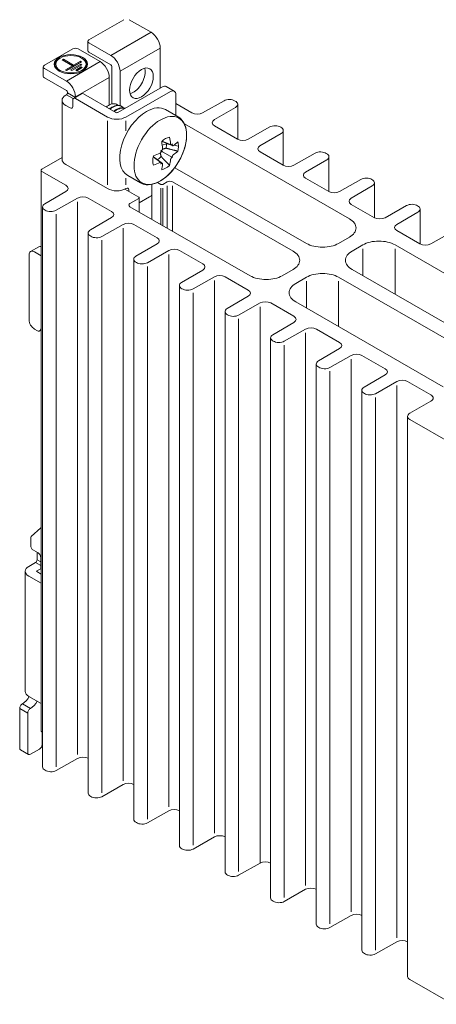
# Model space of a CAD drawing. Header units: millimetres. Extents: x -556 to 0, y 0 to 403.
# Tile 19 of 57: x -169 to -114, y 183 to 313. Entities that reach past the tile are written whole.
import ezdxf

# ---------------------------------------------------------------- set-up
doc = ezdxf.new("R2010")
doc.units = ezdxf.units.MM
doc.header["$LTSCALE"] = 2

# ---------------------------------------------------------------- blocks, each defined once
blk = doc.blocks.new('CGI0800-02')
at = {"color": 0, "linetype": 'Continuous', "lineweight": 0, "extrusion": (0.707107, -0.40558, 0.579228)}
for p, q in [((-160.06611924, 310.20865676), (-155.46992516, 312.84492538)), ((-151.86368058, 311.18204825), (-154.76281838, 312.84492538)), ((-160.21256585, 308.7771388), (-160.21256585, 310.00586686)), ((-157.16698144, 308.14019984), (-160.06611924, 309.80307697)), ((-165.93510553, 306.84234452), (-162.18743958, 308.99191739)), ((-161.4803328, 308.99191739), (-158.581195, 307.32904026)), ((-160.06611924, 308.5743489), (-157.16698144, 306.91147177)), ((-150.66159905, 309.10000413), (-150.66159905, 303.84105409)), ((-163.86280567, 307.78754253), (-163.9341996, 307.74578958)), ((-163.56629781, 307.55210915), (-163.42487645, 307.6332251)), ((-162.22279492, 306.78150755), (-163.56629781, 307.55210915)), ((-163.42487645, 307.47099319), (-163.42487645, 307.6332251)), ((-163.42487645, 307.6332251), (-162.08137357, 306.86262351)), ((-161.0207134, 307.30876127), (-163.00061238, 306.17313787)), ((-162.08137357, 306.86262351), (-161.16213475, 307.38987723)), ((-161.16213475, 307.38987723), (-161.16213475, 307.22764532)), ((-161.16213475, 307.38987723), (-161.0207134, 307.30876127)), ((-161.00704825, 307.78754253), (-160.93565431, 307.74578958)), ((-166.08155213, 305.41082656), (-166.08155213, 306.63955462)), ((-163.03596772, 304.7738876), (-165.93510553, 306.43676473)), ((-163.14203374, 306.25425383), (-162.22279492, 306.78150755)), ((-163.00061238, 306.17313787), (-163.14203374, 306.25425383)), ((-162.4702823, 306.23397484), (-161.12677941, 307.00457643)), ((-162.32886094, 306.15285888), (-162.4702823, 306.23397484)), ((-160.98535806, 306.92346048), (-162.32886094, 306.15285888)), ((-162.08206687, 306.69999393), (-162.22279492, 306.78150755)), ((-162.08137357, 306.70039159), (-162.08137357, 306.86262351)), ((-161.79853086, 306.21369585), (-161.09142407, 306.61927563)), ((-161.6571095, 306.13257989), (-161.79853086, 306.21369585)), ((-160.95000272, 306.53815968), (-161.6571095, 306.13257989)), ((-161.12677941, 307.00457643), (-161.12677941, 306.84234452)), ((-161.12677941, 307.00457643), (-160.98535806, 306.92346048)), ((-161.09142407, 306.61927563), (-161.09142407, 306.45704372)), ((-161.09142407, 306.61927563), (-160.95000272, 306.53815968)), ((-157.02556008, 306.66652541), (-157.02556008, 301.75760355)), ((-155.96489991, 301.54064107), (-155.96489991, 306.05815572)), ((-165.93510553, 305.20803666), (-163.03596772, 303.54515953)), ((-157.37911347, 305.24699615), (-157.37911347, 301.62817958)), ((-162.89454637, 303.30021317), (-162.89454637, 303.21829796)), ((-156.24774262, 300.63697377), (-150.37875634, 304.003286)), ((-149.31809617, 303.39491632), (-155.18708245, 300.02860408)), ((-148.82055336, 303.4432037), (-149.88121353, 304.05157338)), ((-163.60459687, 294.46136356), (-163.60459687, 302.24330798)), ((-163.03596772, 302.9733516), (-163.1066784, 302.93279362)), ((-162.18743958, 301.43614464), (-162.18743958, 302.25529668)), ((-162.0826576, 302.4862265), (-161.02199743, 303.09459618)), ((-161.83388619, 302.62891592), (-161.83388619, 302.69184349)), ((-161.83388619, 302.46208281), (-157.59124551, 300.02860408)), ((-156.53058534, 300.63697377), (-160.77322602, 303.07045249)), ((-148.61098939, 302.98134407), (-148.61098939, 300.22885543)), ((-145.07548982, 300.5759789), (-142.25297648, 302.17245791)), ((-163.1066784, 301.55382234), (-162.54099298, 301.22935851)), ((-155.75928945, 301.442295), (-155.82021165, 301.47723854)), ((-149.97700728, 301.01237111), (-148.2914417, 300.04557041)), ((-148.61098939, 301.79836148), (-146.48474966, 300.57880047)), ((-140.746283, 301.30825403), (-143.52965921, 299.68932689)), ((-140.45830904, 297.12238008), (-140.45830904, 301.71099248)), ((-125.73608501, 286.64995641), (-147.47160065, 299.11693601)), ((-143.52473995, 298.88100865), (-140.47434202, 297.13137228)), ((-139.06508218, 297.12855071), (-136.24256884, 298.72502972)), ((-134.4479014, 293.67495189), (-134.4479014, 298.26356428)), ((-134.73587536, 297.86082584), (-137.51925157, 296.24189869)), ((-166.25330358, 293.17979099), (-163.60459687, 294.69902675)), ((-137.51433231, 295.43358046), (-134.46393438, 293.68394408)), ((-133.05467454, 293.68112251), (-130.2321612, 295.27760152)), ((-128.72546772, 294.41339764), (-131.50884393, 292.7944705)), ((-128.43749376, 290.22752369), (-128.43749376, 294.81613609)), ((-166.37046086, 219.29387509), (-166.37046086, 293.01755908)), ((-157.59124551, 290.60835558), (-163.1066784, 293.77187792)), ((-148.75920857, 293.36620097), (-131.39293926, 283.40531811)), ((-163.10175902, 291.04767546), (-166.25330358, 292.85532716)), ((-154.9524354, 292.33797689), (-153.26686982, 291.37117619)), ((-154.9524354, 292.33797689), (-153.26686982, 291.37117619)), ((-131.50392467, 291.98615226), (-128.45352674, 290.23651589)), ((-127.0442669, 290.23369431), (-124.22175356, 291.83017333)), ((-155.34075317, 290.53026933), (-153.49002618, 289.46873594)), ((-155.15750105, 290.62532277), (-155.18708245, 290.60835558)), ((-154.78624899, 290.2122188), (-154.80529304, 290.45346187)), ((-151.78083787, 286.58216079), (-151.78083787, 291.17275732)), ((-150.59088837, 291.17217104), (-151.0280873, 291.42293805)), ((-149.74236024, 291.49663487), (-150.30804566, 291.17217104)), ((-133.16070622, 282.39136864), (-149.03525345, 291.49663487)), ((-122.71506008, 290.96596945), (-125.49843629, 289.3470423)), ((-122.42708612, 286.7800955), (-122.42708612, 291.36870789)), ((-165.88021597, 288.62043009), (-163.09683975, 290.23935723)), ((-161.55100914, 289.35270522), (-164.37352248, 287.75622621)), ((-157.09135138, 287.60024727), (-160.1417493, 289.34988364)), ((-153.49002618, 289.30650402), (-154.65675236, 288.63729737)), ((-152.05639652, 289.5370111), (-153.43144753, 288.74831424)), ((-153.43144753, 287.5289116), (-153.43144753, 289.38761998)), ((-166.16818992, 214.49400765), (-166.16818992, 288.21769164)), ((-154.65675236, 288.23171758), (-138.81756047, 279.14673034)), ((-125.49351703, 288.53872407), (-122.4431191, 286.78908769)), ((-121.03385926, 286.78626612), (-118.21134592, 288.38274513)), ((-116.41667848, 283.3326673), (-116.41667848, 287.9212797)), ((-159.86980833, 285.17300189), (-157.08643211, 286.79192904)), ((-116.70465244, 287.51854125), (-119.48802865, 285.89961411)), ((-155.5406015, 285.90527702), (-158.36311484, 284.30879801)), ((-151.08094374, 284.15281907), (-154.13134166, 285.90245545)), ((-119.48310939, 285.09129587), (-116.43271146, 283.3416595)), ((-160.15778228, 211.04657946), (-160.15778228, 284.77026345)), ((-127.15029858, 283.40531811), (-125.73608501, 284.21647769)), ((-115.02345162, 283.33883792), (-112.20093828, 284.93531693)), ((-167.74079588, 282.33515069), (-166.68013571, 282.94352037)), ((-153.85940069, 281.7255737), (-151.07602447, 283.34450084)), ((-123.96831806, 283.20252822), (-125.38253162, 282.39136864)), ((-100.28024089, 272.04908406), (-119.72567737, 283.20252822)), ((-167.95035985, 273.35410979), (-167.95035985, 281.87329105)), ((-166.37046086, 281.78625026), (-167.24325307, 282.28686331)), ((-154.14737464, 207.59915126), (-154.14737464, 281.32283525)), ((-149.53019386, 282.45784883), (-152.3527072, 280.86136982)), ((-145.0705361, 280.70539088), (-148.12093402, 282.45502725)), ((-134.57491978, 279.14673034), (-133.16070622, 279.95788991)), ((-125.38253162, 279.95788991), (-105.93709514, 268.80444575)), ((-147.84899305, 278.2781455), (-145.06561683, 279.89707265)), ((-143.51978622, 279.01042063), (-146.34229956, 277.41394162)), ((-139.06012846, 277.25796268), (-142.11052638, 279.00759906)), ((-131.39293926, 278.94394045), (-132.80715283, 278.13278087)), ((-107.70486209, 267.79049628), (-127.15029858, 278.94394045)), ((-148.136967, 204.15172307), (-148.136967, 277.87540705)), ((-141.83858541, 274.83071731), (-139.05520919, 276.44964445)), ((-137.50937858, 275.56299244), (-140.33189192, 273.96651343)), ((-133.04972082, 273.81053449), (-136.10011874, 275.56017086)), ((-132.80715283, 275.69930214), (-113.36171634, 264.54585798)), ((-142.12655936, 200.70429487), (-142.12655936, 274.42797886)), ((-166.50559137, 271.95844571), (-166.37046086, 272.25028235)), ((-135.82817776, 271.38328911), (-133.04480155, 273.00221625)), ((-167.24325307, 272.12937796), (-166.8379255, 271.89689162)), ((-166.37046086, 271.9518691), (-166.60539515, 271.86043381)), ((-136.11615172, 197.25686668), (-136.11615172, 270.98055066)), ((-131.49897094, 272.11556424), (-134.32148428, 270.51908523)), ((-127.03931317, 270.36310629), (-130.0897111, 272.11274267)), ((-129.81777012, 267.93586092), (-127.03439391, 269.55478806)), ((-125.4885633, 268.66813605), (-128.31107664, 267.07165704)), ((-121.02890553, 266.9156781), (-124.07930346, 268.66531447)), ((-130.10574408, 193.80943848), (-130.10574408, 267.53312247)), ((-123.80736248, 264.48843272), (-121.02398627, 266.10735986)), ((-119.47815566, 265.22070785), (-122.300669, 263.62422884)), ((-114.98806194, 263.45079256), (-118.06889582, 265.21788628)), ((-124.09533644, 190.36201029), (-124.09533644, 264.08569427)), ((-117.78113373, 261.03759282), (-114.98806194, 262.63963298)), ((-118.07402694, 186.90832905), (-118.07402694, 260.63201303)), ((-112.12427948, 256.98179494), (-117.78113373, 260.22643324)), ((-167.6632783, 244.84783429), (-166.40801603, 245.98909306)), ((-166.37818357, 246.01085198), (-166.37046086, 246.01528154)), ((-167.73822782, 244.63866339), (-167.73822782, 243.63287886)), ((-166.74827832, 242.65549114), (-167.38467443, 243.02051295)), ((-166.88969968, 242.7366071), (-166.88969968, 241.76980413)), ((-167.10183171, 241.40238458), (-167.98571519, 240.89540985)), ((-166.39472493, 240.59122501), (-166.39472493, 242.04312522)), ((-168.45434434, 224.43684773), (-168.45434434, 240.24648219)), ((-166.92505502, 240.28704017), (-166.39472493, 240.59122501)), ((-166.92505502, 240.20592421), (-166.37046086, 239.88782207)), ((-167.98571519, 239.59755453), (-166.37046086, 238.67108271)), ((-166.37046086, 222.86144825), (-167.98571519, 223.78792007)), ((-169.18779672, 222.18457923), (-169.18779672, 216.98296375)), ((-168.12713655, 216.37459407), (-168.12713655, 221.57620955)), ((-166.16818992, 219.08282399), (-166.25330358, 219.13164318)), ((-166.21794824, 219.11136419), (-166.21794824, 217.4696595)), ((-168.02235456, 216.14366425), (-169.08301473, 216.75203394)), ((-166.57150163, 216.85729358), (-167.77358316, 216.16780794)), ((-161.55100914, 215.62902123), (-164.37352248, 214.03254222)), ((-155.5406015, 212.18159304), (-158.36311484, 210.58511403)), ((-149.53019386, 208.73416484), (-152.3527072, 207.13768583)), ((-143.51978622, 205.28673665), (-146.34229956, 203.69025764)), ((-137.50937858, 201.83930845), (-140.33189192, 200.24282944)), ((-131.49897094, 198.39188025), (-134.32148428, 196.79540124)), ((-125.4885633, 194.94445206), (-128.31107664, 193.34797305)), ((-119.47815566, 191.49702386), (-122.300669, 189.90054485)), ((-112.12427948, 183.25811096), (-117.78113373, 186.50274926))]:
    blk.add_line(p, q, dxfattribs=at)
at = {"color": 31, "linetype": 'Continuous', "lineweight": 0, "extrusion": (0.707107, -0.40558, 0.579228)}
for p, q in [((-151.86368058, 311.18204825), (-157.16698144, 308.14019984)), ((-155.96489991, 306.05815572), (-150.66159905, 309.10000413)), ((-158.581195, 307.32904026), (-163.03596772, 304.7738876)), ((-161.83388619, 302.69184349), (-157.37911347, 305.24699615)), ((-163.03596772, 302.9733516), (-162.12563019, 302.45120344)), ((-161.85043816, 302.6194221), (-162.89454637, 303.21829796)), ((-157.59124551, 299.52860408), (-157.59124551, 291.10835558)), ((-155.18708245, 298.22696659), (-155.18708245, 299.52860408)), ((-155.18708245, 291.10835558), (-155.18708245, 292.00041705)), ((-150.59088837, 285.8996338), (-150.59088837, 290.67217104)), ((-150.30804566, 285.73740189), (-150.30804566, 290.67217104)), ((-149.74236024, 285.41293806), (-149.74236024, 290.99663487)), ((-149.03525345, 285.00735827), (-149.03525345, 290.99663487)), ((-161.55100914, 216.12902123), (-161.55100914, 288.85270522)), ((-164.37352248, 214.53254222), (-164.37352248, 287.25622621)), ((-155.5406015, 212.68159304), (-155.5406015, 285.40527702)), ((-158.36311484, 211.08511403), (-158.36311484, 283.80879801)), ((-123.96831806, 279.14673034), (-123.96831806, 282.70252822)), ((-119.72567737, 276.71325161), (-119.72567737, 282.70252822)), ((-149.53019386, 209.23416484), (-149.53019386, 281.95784883)), ((-152.3527072, 207.63768583), (-152.3527072, 280.36136982)), ((-143.51978622, 205.78673665), (-143.51978622, 278.51042063)), ((-131.39293926, 274.88814257), (-131.39293926, 278.44394045)), ((-127.15029858, 272.45466384), (-127.15029858, 278.44394045)), ((-146.34229956, 204.19025764), (-146.34229956, 276.91394162)), ((-137.50937858, 201.83930845), (-137.50937858, 275.06299244)), ((-140.33189192, 200.74282944), (-140.33189192, 273.46651343)), ((-131.49897094, 198.89188025), (-131.49897094, 271.61556424)), ((-134.32148428, 197.29540124), (-134.32148428, 270.01908523)), ((-125.4885633, 195.44445206), (-125.4885633, 268.16813605)), ((-128.31107664, 193.84797305), (-128.31107664, 266.57165704)), ((-119.47815566, 191.99702386), (-119.47815566, 264.72070785)), ((-122.300669, 190.40054485), (-122.300669, 263.12422884)), ((-166.39472493, 240.99680479), (-167.10183171, 241.40238458)), ((-166.88969968, 241.76980413), (-166.39472493, 241.48589828)), ((-168.12713655, 221.57620955), (-169.18779672, 222.18457923)), ((-168.83424333, 222.79694515), (-167.77358316, 222.18857547))]:
    blk.add_line(p, q, dxfattribs=at)
at = {"linetype": 'Continuous', "lineweight": 0, "extrusion": (0.707107, -0.40558, 0.579228)}
for p, q in [((-150.39522632, 296.86584372), (-149.2232152, 296.38054004)), ((-149.02133131, 296.26229438), (-150.39302111, 296.83028055)), ((-150.60313201, 295.61610893), (-150.60348287, 295.61630986)), ((-149.81639729, 296.49879547), (-150.40486334, 296.32681521)), ((-149.06444074, 294.71615448), (-150.37665941, 295.46983825)), ((-149.3990526, 296.41870035), (-149.81639729, 296.49879547)), ((-148.26784344, 296.20160322), (-148.88717914, 296.32046364)), ((-150.58044305, 294.03187564), (-151.58423553, 294.79343939)), ((-151.56042816, 294.81063676), (-150.37837574, 293.9138296))]:
    blk.add_line(p, q, dxfattribs=at)
at = {"color": 0, "linetype": 'Continuous', "lineweight": 0}
for centre, major_axis, ratio, start_param, end_param in [((-151.86368058, 309.78948977), (-0.84582278, 1.47464702), 0.5792279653, 3.9318931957, 5.5026895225), ((-159.71256585, 310.00586686), (-0.5, 0), 0.5735764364, 5.4977871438, 7.0685834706), ((-161.83388619, 308.7891275), (0.5, 0), 0.5735764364, 0.7853981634, 2.3561944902), ((-159.71256585, 308.7771388), (-0.5, 0), 0.5735764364, 0, 0.7853981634), ((-162.43492696, 306.90238224), (-2.1, 0), 0.5735764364, 5.5074971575, 7.0348770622), ((-162.43492696, 306.90238224), (-2.1, 0), 0.5735764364, 2.3899008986, 3.9172808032), ((-158.581195, 305.93648179), (-0.84582278, 1.47464702), 0.5792279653, 3.9318931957, 5.5026895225), ((-157.16698144, 306.74764136), (0.84582278, -1.47464702), 0.5792279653, 0.7903005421, 2.3610968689), ((-165.58155213, 306.63955462), (-0.5, 0), 0.5735764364, 5.4977871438, 7.0685834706), ((-157.16698144, 306.74764136), (-0.09950856, 0.17348788), 0.5792279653, 3.9318931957, 5.5026895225), ((-154.19713296, 305.09415158), (1.09459419, 1.90836673), 0.5792279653, 3.6419874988, 5.4928847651), ((-154.19713296, 305.09415158), (1.09459419, 1.90836673), 0.5792279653, 5.4928847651, 5.782790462), ((-165.58155213, 305.41082656), (-0.5, 0), 0.5735764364, 0, 0.7853981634), ((-163.03596772, 303.38132913), (0.84582278, -1.47464702), 0.5792279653, 0.7903005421, 2.3610968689), ((-163.03596772, 303.38132913), (-0.09950856, 0.17348788), 0.5792279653, 3.9318931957, 5.5026895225), ((-150.37875634, 303.18413396), (0.49754281, 0.86743942), 0.5792279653, 0, 0.7804957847), ((-149.31809617, 302.57576428), (0.49754281, 0.86743942), 0.5792279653, 5.4928847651, 7.0636810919), ((-161.90459687, 302.24330798), (-1.7, 0), 0.5735764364, 5.4977871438, 7.0685834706), ((-163.03596772, 303.13718201), (-0.09950856, -0.17348788), 0.5792279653, 0.7804957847, 2.3512921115), ((-161.83388619, 302.05250679), (-0.24877141, 0.43371971), 0.5792279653, 5.5026895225, 7.0734858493), ((-160.77322602, 302.66087647), (-0.24877141, 0.43371971), 0.5792279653, 5.5026895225, 6.2831853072), ((-141.55082343, 301.76405655), (1, 0), 0.5735764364, 0.7199338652, 2.3492131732), ((-141.45830904, 301.71099248), (1, 0), 0.5735764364, 5.5047684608, 7.1340477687), ((-162.54099298, 301.63893453), (0.24877141, -0.43371971), 0.5792279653, 5.5026895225, 7.0734858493), ((-156.38916398, 300.71808972), (-1.7, 0), 0.5735764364, 0.7853981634, 2.3561944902), ((-156.38916398, 300.71808972), (0.2, 0), 0.5735764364, 3.926990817, 5.4977871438), ((-145.77764288, 300.98438026), (1, 0), 0.5735764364, 3.926990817, 5.4908058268), ((-142.81763316, 299.28658844), (-1, 0), 0.5735764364, 5.5047684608, 7.0685834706), ((-135.54041579, 298.31662835), (1, 0), 0.5735764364, 0.7199338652, 2.3492131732), ((-135.4479014, 298.26356428), (1, 0), 0.5735764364, 5.5047684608, 7.1340477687), ((-139.76723524, 297.53695207), (1, 0), 0.5735764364, 3.926990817, 5.4908058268), ((-136.80722552, 295.83916025), (-1, 0), 0.5735764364, 5.5047684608, 7.0685834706), ((-161.90459687, 294.46136356), (-1.7, 0), 0.5735764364, 0, 0.7853981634), ((-129.53000815, 294.86920016), (1, 0), 0.5735764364, 0.7199338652, 2.3492131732), ((-129.43749376, 294.81613609), (1, 0), 0.5735764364, 5.5047684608, 7.1340477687), ((-165.97046086, 293.01755908), (-0.4, 0), 0.5735764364, 5.4977871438, 7.0685834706), ((-133.7568276, 294.08952387), (1, 0), 0.5735764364, 3.926990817, 5.4908058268), ((-149.38880685, 291.29384498), (-0.5, 0), 0.5735764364, 3.926990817, 5.4977871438), ((-130.79681788, 292.39173205), (-1, 0), 0.5735764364, 5.5047684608, 7.0685834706), ((-123.51960051, 291.42177196), (1, 0), 0.5735764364, 0.7199338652, 2.3492131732), ((-123.42708612, 291.36870789), (1, 0), 0.5735764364, 5.5047684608, 7.1340477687), ((-163.8088658, 290.64209568), (1, 0), 0.5735764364, 5.5047684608, 7.0685834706), ((-156.38916398, 291.29784121), (1.7, 0), 0.5735764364, 3.926990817, 5.4977871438), ((-155.15750105, 290.21574675), (0.24877141, 0.43371971), 0.5792279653, 5.5801512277, 7.0636810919), ((-150.44946702, 291.253287), (-0.2, 0), 0.5735764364, 0.7853981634, 2.3561944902), ((-160.84885609, 288.94430385), (-1, 0), 0.5735764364, 3.926990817, 5.4908058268), ((-153.63144753, 289.38761998), (0.2, 0), 0.5735764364, 5.4977871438, 7.0685834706), ((-152.05639652, 290.35616314), (-0.49754281, -0.86743942), 0.5792279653, 0.7804957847, 1.1808002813), ((-127.74641996, 290.64209568), (1, 0), 0.5735764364, 3.926990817, 5.4908058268), ((-124.78641024, 288.94430385), (-1, 0), 0.5735764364, 5.5047684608, 7.0685834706), ((-165.16818992, 288.21769164), (-1, 0), 0.5735764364, 5.5047684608, 7.1340477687), ((-165.07567553, 288.16462757), (-1, 0), 0.5735764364, 0.7199338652, 2.3492131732), ((-154.30319897, 288.43450748), (-0.5, 0), 0.5735764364, 5.4977871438, 7.0685834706), ((-117.50919287, 287.97434377), (1, 0), 0.5735764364, 0.7199338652, 2.3492131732), ((-117.41667848, 287.9212797), (1, 0), 0.5735764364, 5.5047684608, 7.1340477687), ((-157.79845816, 287.19466748), (1, 0), 0.5735764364, 5.5047684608, 7.0685834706), ((-127.85740536, 285.43321705), (3, 0), 0.5735764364, 5.4977871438, 7.0685834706), ((-121.73601232, 287.19466748), (1, 0), 0.5735764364, 3.926990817, 5.4908058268), ((-159.15778228, 284.77026345), (-1, 0), 0.5735764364, 5.5047684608, 7.1340477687), ((-154.83844844, 285.49687566), (-1, 0), 0.5735764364, 3.926990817, 5.4908058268), ((-118.7760026, 285.49687566), (-1, 0), 0.5735764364, 5.5047684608, 7.0685834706), ((-159.06526789, 284.71719937), (-1, 0), 0.5735764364, 0.7199338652, 2.3492131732), ((-151.78805052, 283.74723929), (1, 0), 0.5735764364, 5.5047684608, 7.0685834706), ((-167.24325307, 281.46771126), (-0.49754281, 0.86743942), 0.5792279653, 5.5026895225, 7.0734858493), ((-166.1825929, 282.07608095), (-0.49754281, 0.86743942), 0.5792279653, 5.7716043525, 6.2831853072), ((-148.8280408, 282.04944746), (-1, 0), 0.5735764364, 3.926990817, 5.4908058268), ((-129.27161892, 284.62205747), (3, 0), 0.5735764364, 3.926990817, 5.4977871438), ((-121.84699772, 281.98578885), (-3, 0), 0.5735764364, 3.926990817, 5.4977871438), ((-115.72560468, 283.74723929), (1, 0), 0.5735764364, 3.926990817, 5.4908058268), ((-153.14737464, 281.32283525), (-1, 0), 0.5735764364, 5.5047684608, 7.1340477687), ((-135.28202656, 281.17462928), (3, 0), 0.5735764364, 5.4977871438, 7.0685834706), ((-123.26121128, 281.17462928), (-3, 0), 0.5735764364, 5.4977871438, 7.0685834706), ((-153.05486025, 281.26977118), (-1, 0), 0.5735764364, 0.7199338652, 2.3492131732), ((-145.77764288, 280.29981109), (1, 0), 0.5735764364, 5.5047684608, 7.0685834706), ((-142.81763316, 278.60201927), (-1, 0), 0.5735764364, 3.926990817, 5.4908058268), ((-136.69624012, 280.3634697), (3, 0), 0.5735764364, 3.926990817, 5.4977871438), ((-129.27161892, 277.72720108), (-3, 0), 0.5735764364, 3.926990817, 5.4977871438), ((-147.136967, 277.87540705), (-1, 0), 0.5735764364, 5.5047684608, 7.1340477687), ((-147.04445261, 277.82234298), (-1, 0), 0.5735764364, 0.7199338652, 2.3492131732), ((-130.68583248, 276.91604151), (-3, 0), 0.5735764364, 5.4977871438, 7.0685834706), ((-139.76723524, 276.8523829), (1, 0), 0.5735764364, 5.5047684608, 7.0685834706), ((-141.12655936, 274.42797886), (-1, 0), 0.5735764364, 5.5047684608, 7.1340477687), ((-136.80722552, 275.15459107), (-1, 0), 0.5735764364, 3.926990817, 5.4908058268), ((-141.03404497, 274.37491479), (-1, 0), 0.5735764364, 0.7199338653, 2.3492131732), ((-133.7568276, 273.4049547), (1, 0), 0.5735764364, 5.5047684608, 7.0685834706), ((-167.24325307, 272.94853), (-0.49754281, 0.86743942), 0.5792279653, 0.7903005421, 2.3610968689), ((-130.79681788, 271.70716288), (-1, 0), 0.5735764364, 3.926990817, 5.4908058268), ((-166.8379255, 272.30646764), (0.25787938, -0.43368135), 0.5791414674, 5.4845934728, 6.660932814), ((-135.11615172, 270.98055066), (-1, 0), 0.5735764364, 5.5047684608, 7.1340477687), ((-135.02363733, 270.92748659), (-1, 0), 0.5735764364, 0.7199338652, 2.3492131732), ((-127.74641996, 269.95752651), (1, 0), 0.5735764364, 5.5047684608, 7.0685834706), ((-124.78641024, 268.25973468), (-1, 0), 0.5735764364, 3.926990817, 5.4908058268), ((-129.10574408, 267.53312247), (-1, 0), 0.5735764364, 5.5047684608, 7.1340477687), ((-129.01322969, 267.4800584), (-1, 0), 0.5735764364, 0.7199338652, 2.3492131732), ((-121.73601232, 266.51009831), (1, 0), 0.5735764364, 5.5047684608, 7.0685834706), ((-123.09533644, 264.08569427), (-1, 0), 0.5735764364, 5.5047684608, 7.1340477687), ((-118.7760026, 264.81230649), (-1, 0), 0.5735764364, 3.926990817, 5.4908058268), ((-123.00282205, 264.0326302), (-1, 0), 0.5735764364, 0.7199338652, 2.3492131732), ((-115.69516872, 263.04521277), (1, 0), 0.5735764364, 5.4977871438, 7.0685834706), ((-117.07402694, 260.63201303), (-1, 0), 0.5735764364, 5.4977871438, 7.0685834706), ((-166.12941216, 245.57713227), (-0.24877141, 0.43371971), 0.5792279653, 6.2528944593, 6.4102607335), ((-167.38467443, 244.4358735), (-0.24877141, 0.43371971), 0.5792279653, 0.1270754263, 0.7903005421), ((-167.38467443, 243.43008897), (-0.24877141, 0.43371971), 0.5792279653, 0.7903005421, 2.3610968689), ((-166.74827832, 242.24591512), (-0.24877141, 0.43371971), 0.5792279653, 3.9318931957, 5.5026895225), ((-167.10183171, 241.6481302), (-0.14926284, -0.26023183), 0.5792279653, 0.7804957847, 2.3512921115), ((-166.85434434, 240.24648219), (-1.6, 0), 0.5735764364, 5.4977871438, 7.0685834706), ((-166.85434434, 240.24648219), (-0.1, 0), 0.5735764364, 5.4977871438, 7.0685834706), ((-166.85434434, 224.43684773), (-1.6, 0), 0.5735764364, 0, 0.7853981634), ((-168.83424333, 224.18950363), (-0.84582278, -1.47464702), 0.5792279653, 0.7804957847, 1.6142392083), ((-167.77358316, 223.58113394), (-0.84582278, -1.47464702), 0.5792279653, 0.7804957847, 1.6142392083), ((-168.83424333, 222.38736913), (-0.24877141, -0.43371971), 0.5792279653, 3.9220884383, 5.4928847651), ((-167.77358316, 221.77899945), (-0.24877141, -0.43371971), 0.5792279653, 3.9220884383, 5.4928847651), ((-165.97046086, 219.29387509), (-0.4, 0), 0.5735764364, 0, 0.7853981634), ((-168.83424333, 217.18575365), (-0.24877141, -0.43371971), 0.5792279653, 5.4928847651, 6.2831853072), ((-166.57150163, 217.2668696), (0.24877141, 0.43371971), 0.5792279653, 3.9220884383, 5.4928847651), ((-167.77358316, 216.57738397), (-0.24877141, -0.43371971), 0.5792279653, 5.4928847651, 7.0636810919), ((-160.84885609, 215.22061987), (-1, 0), 0.5735764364, 3.9494153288, 5.4908058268), ((-165.16818992, 214.49400765), (-1, 0), 0.5735764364, 0, 0.8508624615), ((-165.07567553, 214.44094358), (-1, 0), 0.5735764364, 0.7199338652, 2.3492131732), ((-154.83844844, 211.77319167), (-1, 0), 0.5735764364, 3.9494153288, 5.4908058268), ((-159.15778228, 211.04657946), (-1, 0), 0.5735764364, 0, 0.8508624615), ((-159.06526789, 210.99351539), (-1, 0), 0.5735764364, 0.7199338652, 2.3492131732), ((-148.8280408, 208.32576348), (-1, 0), 0.5735764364, 3.9494153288, 5.4908058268), ((-153.14737464, 207.59915126), (-1, 0), 0.5735764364, 0, 0.8508624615), ((-153.05486025, 207.54608719), (-1, 0), 0.5735764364, 0.7199338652, 2.3492131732), ((-142.81763316, 204.87833528), (-1, 0), 0.5735764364, 3.9494153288, 5.4908058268), ((-147.136967, 204.15172307), (-1, 0), 0.5735764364, 0, 0.8508624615), ((-147.04445261, 204.098659), (-1, 0), 0.5735764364, 0.7199338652, 2.3492131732), ((-136.80722552, 201.43090709), (-1, 0), 0.5735764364, 3.9494153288, 5.4908058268), ((-141.12655936, 200.70429487), (-1, 0), 0.5735764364, 0, 0.8508624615), ((-141.03404497, 200.6512308), (-1, 0), 0.5735764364, 0.7199338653, 2.3492131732), ((-130.79681788, 197.98347889), (-1, 0), 0.5735764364, 3.9494153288, 5.4908058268), ((-135.11615172, 197.25686668), (-1, 0), 0.5735764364, 0, 0.8508624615), ((-135.02363733, 197.20380261), (-1, 0), 0.5735764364, 0.7199338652, 2.3492131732), ((-124.78641024, 194.5360507), (-1, 0), 0.5735764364, 3.9494153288, 5.4908058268), ((-129.10574408, 193.80943848), (-1, 0), 0.5735764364, 0, 0.8508624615), ((-129.01322969, 193.75637441), (-1, 0), 0.5735764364, 0.7199338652, 2.3492131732), ((-118.7760026, 191.0886225), (-1, 0), 0.5735764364, 3.9342212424, 5.4908058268), ((-123.09533644, 190.36201029), (-1, 0), 0.5735764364, 0, 0.8508624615), ((-123.00282205, 190.30894622), (-1, 0), 0.5735764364, 0.7199338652, 2.3492131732), ((-117.07402694, 186.90832905), (-1, 0), 0.5735764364, 0, 0.7853981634)]:
    blk.add_ellipse(centre, major_axis=major_axis, ratio=ratio, start_param=start_param, end_param=end_param, dxfattribs=at)
for centre, major_axis, ratio in [((-162.43492696, 306.98429744), (-2.2, 0), 0.5735764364), ((-162.43492696, 306.98429744), (-2, 0), 0.5735764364), ((-153.13647279, 304.4857819), (1.09459419, 1.90836673), 0.5792279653)]:
    blk.add_ellipse(centre, major_axis=major_axis, ratio=ratio, dxfattribs=at)
at = {"color": 0, "linetype": 'Continuous', "lineweight": 0, "extrusion": (-1.07436e-16, -2.42272e-16, -1)}
for start_param, end_param in [(3.1415926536, 5.5026895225), (5.5026895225, 6.2831853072)]:
    blk.add_ellipse((-152.46472134, 296.675174), major_axis=(2.48771406, 4.33719711), ratio=0.5792279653, start_param=start_param, end_param=end_param, dxfattribs=at)
at = {"linetype": 'Continuous', "lineweight": 0, "extrusion": (-2.33724e-16, -2.11638e-17, -1)}
blk.add_ellipse((-150.65585937, 295.6376534), major_axis=(2.43694439, 4.24868288), ratio=0.5792279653, dxfattribs=at)
at = {"linetype": 'Continuous', "lineweight": 0, "extrusion": (-1.283e-16, -6.05026e-17, -1)}
for start_param, end_param in [(5.1882709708, 5.8171080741), (0.4758819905, 0.790300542), (3.9318931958, 4.2463117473)]:
    blk.add_ellipse((-149.95345966, 295.23477348), major_axis=(1.18605316, 2.06782059), ratio=0.5792279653, start_param=start_param, end_param=end_param, dxfattribs=at)
at = {"linetype": 'Continuous', "lineweight": 0, "extrusion": (-1.98113e-16, -7.69296e-17, -1)}
blk.add_ellipse((-156.82914734, 299.16943639), major_axis=(4.45337948, -8.95361861), ratio=0.5332580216, start_param=5.2311274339, end_param=5.3349970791, dxfattribs=at)
at = {"linetype": 'Continuous', "lineweight": 0, "extrusion": (-2.51398e-16, 1.12679e-16, -1)}
blk.add_ellipse((-156.81337885, 299.17848083), major_axis=(-5.51984443, 8.33853659), ratio=0.6220248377, start_param=2.1609661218, end_param=2.264835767, dxfattribs=at)
at = {"linetype": 'Continuous', "lineweight": 0, "extrusion": (-8.15666e-17, 3.38814e-17, -1)}
blk.add_ellipse((-156.82128475, 299.18310482), major_axis=(-9.9795227, -0.63953234), ratio=0.530779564, start_param=3.7335708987, end_param=3.8374405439, dxfattribs=at)
at = {"linetype": 'Continuous', "lineweight": 0, "extrusion": (-1.21224e-16, 1.75055e-16, -1)}
for start_param, end_param in [(4.6843048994, 4.6877903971), (4.7249010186, 4.7283865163)]:
    blk.add_ellipse((-156.99940511, 299.27792049), major_axis=(-5.03678064, -8.63324549), ratio=0.7501444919, start_param=start_param, end_param=end_param, dxfattribs=at)
at = {"linetype": 'Continuous', "lineweight": 0, "extrusion": (-2.54091e-16, -5.66722e-17, -1)}
for start_param, end_param in [(0.7903005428, 1.1787389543), (1.9726584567, 2.4245672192)]:
    blk.add_ellipse((-150.98680602, 295.8274766), major_axis=(0.82353679, 1.43579258), ratio=0.5792279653, start_param=start_param, end_param=end_param, dxfattribs=at)
at = {"linetype": 'Continuous', "lineweight": 0, "extrusion": (-2.37513e-16, -2.77697e-17, -1)}
blk.add_ellipse((-150.98680602, 295.8274766), major_axis=(-0.82353679, -1.43579258), ratio=0.5792279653, start_param=3.8613301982, end_param=3.9318931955, dxfattribs=at)
at = {"linetype": 'Continuous', "lineweight": 0, "extrusion": (-1.69282e-16, 7.27749e-17, -1)}
for start_param, end_param in [(2.5046980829, 2.5081835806), (2.5452942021, 2.5487796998)]:
    blk.add_ellipse((-156.68820858, 299.45641549), major_axis=(-9.05110059, 4.2402435), ratio=0.0645201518, start_param=start_param, end_param=end_param, dxfattribs=at)
at = {"linetype": 'Continuous', "lineweight": 0, "extrusion": (-2.51223e-16, 1.15424e-16, -1)}
blk.add_ellipse((-156.82128475, 299.16483772), major_axis=(-9.97642433, 0.68617245), ratio=0.613231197, start_param=3.6574165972, end_param=3.7612862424, dxfattribs=at)
at = {"linetype": 'Continuous', "lineweight": 0, "extrusion": (-1.85114e-16, 6.35857e-17, -1)}
for start_param, end_param in [(0.7903005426, 1.1047190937), (3.617474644, 3.9318931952), (2.0466783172, 2.6755154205)]:
    blk.add_ellipse((-149.95345966, 295.23477348), major_axis=(1.18605316, 2.06782059), ratio=0.5792279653, start_param=start_param, end_param=end_param, dxfattribs=at)
at = {"linetype": 'Continuous', "lineweight": 0, "extrusion": (-1.40563e-16, 8.6513e-17, -1)}
blk.add_ellipse((-156.82124144, 299.18312967), major_axis=(-9.98242886, -0.59244327), ratio=0.5276064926, start_param=4.0845804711, end_param=4.1884501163, dxfattribs=at)
at = {"linetype": 'Continuous', "lineweight": 0, "extrusion": (-2.28402e-16, 1.26789e-16, -1)}
blk.add_ellipse((-156.81337885, 299.178531), major_axis=(-5.55950441, 8.31214688), ratio=0.618882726, start_param=2.5174280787, end_param=2.6212977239, dxfattribs=at)
at = {"linetype": 'Continuous', "lineweight": 0, "extrusion": (-1.35046e-16, 4.18584e-17, -1)}
for start_param, end_param in [(4.7228029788, 4.7262884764), (4.6822068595, 4.6856923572)]:
    blk.add_ellipse((-156.68820858, 299.09590803), major_axis=(-5.05886256, -8.62032462), ratio=0.8712361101, start_param=start_param, end_param=end_param, dxfattribs=at)
at = {"linetype": 'Continuous', "lineweight": 0, "extrusion": (-2.6018e-16, -2.43754e-17, -1)}
blk.add_ellipse((-156.82124144, 299.16486256), major_axis=(-9.97954816, 0.639135), ratio=0.6164042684, start_param=4.0138211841, end_param=4.1176908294, dxfattribs=at)
at = {"linetype": 'Continuous', "lineweight": 0, "extrusion": (-3.34833e-16, 1.61717e-16, -1)}
for start_param, end_param in [(0.6340926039, 0.6375781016), (0.5934964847, 0.5969819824)]:
    blk.add_ellipse((-156.99940511, 298.91741303), major_axis=(8.19789282, -5.71809761), ratio=0.0565714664, start_param=start_param, end_param=end_param, dxfattribs=at)
at = {"linetype": 'Continuous', "lineweight": 0, "extrusion": (-1.49116e-16, -5.13779e-17, -1)}
blk.add_ellipse((-156.82914734, 299.16948656), major_axis=(4.41070362, -8.9747183), ratio=0.5364001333, start_param=5.5820875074, end_param=5.6859571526, dxfattribs=at)
at = {"color": 0, "linetype": 'Continuous', "lineweight": 0}
for points in [[(-157.49904962, 301.56423938), (-157.59661373, 301.50827891), (-157.69690504, 301.44102978), (-157.7968435, 301.36326582)], [(-156.95484942, 301.29520917), (-157.06269118, 301.23335367), (-157.17340439, 301.15740646), (-157.28285173, 301.06845574)], [(-156.389164, 300.97074534), (-156.49700576, 300.90888984), (-156.60771897, 300.83294263), (-156.7171663, 300.74399191)]]:
    blk.add_open_spline(points, degree=3, dxfattribs=at)
for points, knots in [([(-156.2333977, 301.58029043), (-156.2633449, 301.60996761), (-156.29512782, 301.63633289), (-156.3970432, 301.70688094), (-156.47640824, 301.74310861), (-156.65244924, 301.78642614), (-156.74911855, 301.79353), (-156.95335158, 301.7769998), (-157.06109439, 301.75335111), (-157.2798566, 301.67799994), (-157.39087906, 301.62628347), (-157.49904962, 301.56423938)], [4.920513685, 4.920513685, 4.920513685, 4.920513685, 5.14216829, 5.14216829, 5.6010971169, 5.6010971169, 6.0600259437, 6.0600259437, 6.5189547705, 6.5189547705, 6.9778835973, 6.9778835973, 6.9778835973, 6.9778835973]), ([(-157.35286153, 301.10860866), (-157.34185874, 301.1176205), (-157.33084251, 301.12649779), (-157.2212366, 301.21337908), (-157.12194059, 301.28048553), (-157.02556007, 301.33576713)], [7.08413350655, 7.08413350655, 7.08413350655, 7.08413350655, 7.12986532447, 7.12986532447, 7.53877326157, 7.53877326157, 7.53877326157, 7.53877326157]), ([(-157.02556007, 301.33576713), (-156.90011623, 301.40771875), (-156.77194029, 301.46659568), (-156.52102706, 301.54961866), (-156.39828535, 301.57378451), (-156.16783182, 301.58453071), (-156.05989602, 301.57112204), (-155.91229161, 301.52376482), (-155.86458071, 301.50262023), (-155.82024131, 301.4771922)], [0, 0, 0, 0, 0.5322131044, 0.5322131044, 1.0644262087, 1.0644262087, 1.5966393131, 1.5966393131, 1.8756136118, 1.8756136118, 1.8756136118, 1.8756136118]), ([(-155.54142445, 301.24769082), (-155.54761353, 301.25596993), (-155.55392589, 301.26407445), (-155.61696171, 301.34174742), (-155.68289283, 301.39769251), (-155.82585237, 301.48120376), (-155.90770541, 301.51171817), (-156.08859156, 301.54442698), (-156.18762057, 301.54663406), (-156.39662513, 301.52148626), (-156.50676984, 301.49411174), (-156.73048387, 301.41275302), (-156.84405647, 301.35875739), (-156.95484942, 301.29520917)], [5.1280650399, 5.1280650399, 5.1280650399, 5.1280650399, 5.181687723, 5.181687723, 5.6535287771, 5.6535287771, 6.1235834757, 6.1235834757, 6.5936381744, 6.5936381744, 7.063692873, 7.063692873, 7.5337475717, 7.5337475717, 7.5337475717, 7.5337475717]), ([(-156.78717611, 300.78414483), (-156.77617332, 300.79315667), (-156.76515709, 300.80203396), (-156.65555117, 300.88891525), (-156.55625517, 300.9560217), (-156.45987464, 301.0113033)], [7.08413350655, 7.08413350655, 7.08413350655, 7.08413350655, 7.12986532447, 7.12986532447, 7.53877326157, 7.53877326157, 7.53877326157, 7.53877326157]), ([(-156.45987464, 301.0113033), (-156.33443081, 301.08325492), (-156.20625487, 301.14213185), (-155.95534163, 301.22515483), (-155.83259992, 301.24932068), (-155.6021464, 301.26006688), (-155.4942106, 301.24665821), (-155.36484951, 301.20515416), (-155.33358271, 301.1927271), (-155.30365234, 301.17845743)], [0, 0, 0, 0, 0.5322131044, 0.5322131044, 1.0644262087, 1.0644262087, 1.5966393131, 1.5966393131, 1.7753540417, 1.7753540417, 1.7753540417, 1.7753540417]), ([(-155.3139247, 301.17256407), (-155.35151765, 301.18568387), (-155.39109166, 301.19612775), (-155.52290614, 301.21996315), (-155.62193514, 301.22217023), (-155.83093971, 301.19702243), (-155.94108441, 301.16964791), (-156.16479844, 301.08828919), (-156.27837104, 301.03429356), (-156.389164, 300.97074534)], [5.9085661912, 5.9085661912, 5.9085661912, 5.9085661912, 6.1235834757, 6.1235834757, 6.5936381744, 6.5936381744, 7.063692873, 7.063692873, 7.5337475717, 7.5337475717, 7.5337475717, 7.5337475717]), ([(-148.2914417, 300.04557041), (-148.02304669, 299.89162535), (-147.79544593, 299.66818111), (-147.43774563, 299.10264267), (-147.31186529, 298.75603794), (-147.17371496, 297.96735266), (-147.16668286, 297.52128944), (-147.27528795, 296.58307082), (-147.39163993, 296.09076243), (-147.73420627, 295.11166177), (-147.96002439, 294.62504033), (-148.49807481, 293.70476678), (-148.81008286, 293.27120838), (-149.49061272, 292.49917744), (-149.85907934, 292.16096837), (-150.61868071, 291.61445679), (-151.00979701, 291.40652597), (-151.77610495, 291.14825539), (-152.15191678, 291.09684634), (-152.77748615, 291.15857819), (-153.03669896, 291.23915561), (-153.26686982, 291.37117619)], [2.3512921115, 2.3512921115, 2.3512921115, 2.3512921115, 2.6482710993, 2.6482710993, 2.9592459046, 2.9592459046, 3.2842526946, 3.2842526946, 3.610888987, 3.610888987, 3.9364217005, 3.9364217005, 4.2614926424, 4.2614926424, 4.5871092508, 4.5871092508, 4.9138092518, 4.9138092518, 5.2382007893, 5.2382007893, 5.4928847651, 5.4928847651, 5.4928847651, 5.4928847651])]:
    blk.add_open_spline(points, degree=3, knots=knots, dxfattribs=at)
at = {"linetype": 'Continuous', "lineweight": 0}
for points, knots in [([(-148.2914417, 300.04557041), (-148.02304669, 299.89162535), (-147.79544593, 299.66818111), (-147.43774563, 299.10264267), (-147.31186529, 298.75603794), (-147.17371496, 297.96735266), (-147.16668286, 297.52128944), (-147.27528795, 296.58307082), (-147.39163993, 296.09076243), (-147.73420627, 295.11166177), (-147.96002439, 294.62504033), (-148.49807481, 293.70476678), (-148.81008286, 293.27120838), (-149.49061272, 292.49917744), (-149.85907934, 292.16096837), (-150.61868071, 291.61445679), (-151.00979701, 291.40652597), (-151.77610495, 291.14825539), (-152.15191678, 291.09684634), (-152.77748615, 291.15857819), (-153.03669896, 291.23915561), (-153.26686982, 291.37117619)], [2.3512921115, 2.3512921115, 2.3512921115, 2.3512921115, 2.6482710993, 2.6482710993, 2.9592459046, 2.9592459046, 3.2842526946, 3.2842526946, 3.610888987, 3.610888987, 3.9364217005, 3.9364217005, 4.2614926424, 4.2614926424, 4.5871092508, 4.5871092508, 4.9138092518, 4.9138092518, 5.2382007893, 5.2382007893, 5.4928847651, 5.4928847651, 5.4928847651, 5.4928847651]), ([(-150.40129763, 295.71309449), (-150.4013031, 295.71308469), (-150.40130857, 295.7130749), (-150.4126749, 295.69274553), (-150.42760182, 295.67270618), (-150.46131539, 295.63948866), (-150.48010204, 295.62631047), (-150.4980686, 295.61773322), (-150.5160507, 295.60914854), (-150.53560682, 295.60402853), (-150.57242145, 295.60358718), (-150.58968004, 295.60826556), (-150.60372967, 295.61645422)], [-0.13973193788, -0.13973193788, -0.13973193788, -0.13973193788, -0.13969828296, -0.13969828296, -0.06984914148, -0.06984914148, 0, 0, 0, 0.06990957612, 0.06990957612, 0.13981915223, 0.13981915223, 0.13981915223, 0.13981915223]), ([(-150.60372967, 295.61645422), (-150.60372288, 295.61645027), (-150.60371609, 295.61644631), (-150.58966525, 295.60825203), (-150.57706095, 295.59552139), (-150.55917525, 295.56319406), (-150.55389404, 295.54359717), (-150.55238611, 295.52365352), (-150.55087912, 295.50372227), (-150.55294058, 295.48079088), (-150.56490791, 295.43488758), (-150.57481381, 295.41191569), (-150.58673774, 295.39190558), (-150.58674349, 295.39189594), (-150.58674923, 295.39188631)], [-0.13981901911, -0.13981901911, -0.13981901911, -0.13981901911, -0.1397852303, -0.1397852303, -0.06989261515, -0.06989261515, 0, 0, 0, 0.06984914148, 0.06984914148, 0.13969828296, 0.13969828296, 0.13973193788, 0.13973193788, 0.13973193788, 0.13973193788]), ([(-150.37665947, 295.46983816), (-150.39271324, 295.4790525), (-150.41185197, 295.48567669), (-150.45247512, 295.4904908), (-150.47398596, 295.48855588), (-150.51165396, 295.47780333), (-150.53060951, 295.46893926), (-150.55299864, 295.45278155), (-150.55801703, 295.44872081), (-150.56282805, 295.4444027)], [0.69204633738, 0.69204633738, 0.69204633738, 0.69204633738, 0.76649389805, 0.76649389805, 0.84194461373, 0.84194461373, 0.90995721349, 0.90995721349, 0.93041743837, 0.93041743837, 0.93041743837, 0.93041743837]), ([(-150.44446483, 295.65604394), (-150.44723715, 295.64600215), (-150.44922069, 295.63570725), (-150.45245466, 295.60430599), (-150.45069058, 295.58339387), (-150.4412515, 295.54525301), (-150.43222469, 295.52556521), (-150.40776059, 295.49246852), (-150.39236833, 295.47902213), (-150.3762797, 295.46962019)], [0.32070543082, 0.32070543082, 0.32070543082, 0.32070543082, 0.3535988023, 0.3535988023, 0.42161140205, 0.42161140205, 0.49706211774, 0.49706211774, 0.57209706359, 0.57209706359, 0.57209706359, 0.57209706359]), ([(-150.35344653, 295.87727475), (-150.35138338, 295.85584054), (-150.35332794, 295.83248082), (-150.3583979, 295.81053247), (-150.36346441, 295.78859908), (-150.37232798, 295.76515223), (-150.38433863, 295.74352912), (-150.3843406, 295.74352558), (-150.38434256, 295.74352205)], [-0.06992925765, -0.06992925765, -0.06992925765, -0.06992925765, 0, 0, 0, 0.06988160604, 0.06988160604, 0.06989304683, 0.06989304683, 0.06989304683, 0.06989304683]), ([(-150.28728558, 295.8244488), (-150.30220206, 295.82004299), (-150.31678258, 295.81375193), (-150.34305144, 295.79878525), (-150.35612079, 295.78937921), (-150.36815757, 295.77835585)], [0.09817299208, 0.09817299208, 0.09817299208, 0.09817299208, 0.15007658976, 0.15007658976, 0.20031135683, 0.20031135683, 0.20031135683, 0.20031135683]), ([(-149.24890934, 296.39477979), (-149.24891143, 296.394781), (-149.24891353, 296.39478221), (-149.26169138, 296.40218721), (-149.27245672, 296.41437539), (-149.28013176, 296.42900052), (-149.28781203, 296.44363563), (-149.29342252, 296.46266196), (-149.29571293, 296.48396582)], [-0.06989304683, -0.06989304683, -0.06989304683, -0.06989304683, -0.06988160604, -0.06988160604, 0, 0, 0, 0.06992925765, 0.06992925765, 0.06992925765, 0.06992925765]), ([(-149.0641117, 296.49954282), (-149.06411603, 296.49953248), (-149.06412037, 296.49952213), (-149.07310043, 296.47812278), (-149.08506577, 296.45668812), (-149.11240938, 296.42033816), (-149.12778773, 296.40542305), (-149.14260548, 296.39519492), (-149.15741401, 296.38497316), (-149.17363427, 296.37807221), (-149.20441475, 296.37429746), (-149.21897496, 296.37742369), (-149.23094825, 296.38436601), (-149.23095401, 296.38436935), (-149.23095978, 296.3843727)], [-0.13981901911, -0.13981901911, -0.13981901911, -0.13981901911, -0.1397852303, -0.1397852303, -0.06989261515, -0.06989261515, 0, 0, 0, 0.06984914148, 0.06984914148, 0.13969828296, 0.13969828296, 0.13973193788, 0.13973193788, 0.13973193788, 0.13973193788]), ([(-149.04550818, 296.27590586), (-149.04551363, 296.27590907), (-149.04551908, 296.27591229), (-149.05683605, 296.28259196), (-149.06710865, 296.29398994), (-149.08200909, 296.32448252), (-149.08663692, 296.34357709), (-149.08828796, 296.36342572), (-149.08994002, 296.3832867), (-149.08883205, 296.40654827), (-149.08041004, 296.45396508), (-149.07309619, 296.47812031), (-149.06412037, 296.49952213), (-149.06411603, 296.49953248), (-149.0641117, 296.49954282)], [-0.13973193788, -0.13973193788, -0.13973193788, -0.13973193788, -0.13969828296, -0.13969828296, -0.06984914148, -0.06984914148, 0, 0, 0, 0.06989261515, 0.06989261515, 0.1397852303, 0.1397852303, 0.13981901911, 0.13981901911, 0.13981901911, 0.13981901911]), ([(-148.94429653, 296.27842957), (-148.95948811, 296.26735057), (-148.9750418, 296.26070274), (-148.98888018, 296.25865345), (-149.00270914, 296.25660556), (-149.01666784, 296.25887797), (-149.02862311, 296.26593886), (-149.02862507, 296.26594002), (-149.02862703, 296.26594118)], [-0.06992925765, -0.06992925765, -0.06992925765, -0.06992925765, 0, 0, 0, 0.06988160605, 0.06988160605, 0.06989304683, 0.06989304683, 0.06989304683, 0.06989304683]), ([(-150.60462488, 295.36198594), (-150.60462696, 295.36198247), (-150.60462905, 295.361979), (-150.61735151, 295.34076354), (-150.63321199, 295.32138754), (-150.64964947, 295.30607532), (-150.66609817, 295.29075265), (-150.68531779, 295.27745533), (-150.70486294, 295.26861016)], [-0.06989304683, -0.06989304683, -0.06989304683, -0.06989304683, -0.06988160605, -0.06988160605, 0, 0, 0, 0.06992925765, 0.06992925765, 0.06992925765, 0.06992925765]), ([(-150.63659521, 295.31919384), (-150.64187972, 295.29997196), (-150.64428628, 295.28022435), (-150.64413528, 295.24676646), (-150.64231682, 295.23095321), (-150.63870198, 295.21578422)], [-0.21097481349, -0.21097481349, -0.21097481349, -0.21097481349, -0.15007658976, -0.15007658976, -0.09817299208, -0.09817299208, -0.09817299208, -0.09817299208]), ([(-149.29571294, 294.44442722), (-149.29342252, 294.46336433), (-149.28781203, 294.48462136), (-149.28013176, 294.50507249), (-149.27245686, 294.52550931), (-149.26169175, 294.54786496), (-149.24891396, 294.56904806), (-149.24891165, 294.56905189), (-149.24890934, 294.56905572)], [-0.06992925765, -0.06992925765, -0.06992925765, -0.06992925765, 0, 0, 0, 0.06988033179, 0.06988033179, 0.06989296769, 0.06989296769, 0.06989296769, 0.06989296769]), ([(-149.23095978, 294.59891286), (-149.23095401, 294.59892248), (-149.23094825, 294.59893211), (-149.21897496, 294.61891334), (-149.20441475, 294.63916303), (-149.17363427, 294.6740629), (-149.15741401, 294.6887131), (-149.14260548, 294.69910173), (-149.12778773, 294.70949683), (-149.11240938, 294.71701037), (-149.08506577, 294.722884), (-149.07310043, 294.72124437), (-149.06412037, 294.71596834), (-149.06411603, 294.71596579), (-149.0641117, 294.71596324)], [-0.13973193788, -0.13973193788, -0.13973193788, -0.13973193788, -0.13969828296, -0.13969828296, -0.06984914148, -0.06984914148, 0, 0, 0, 0.06989261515, 0.06989261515, 0.1397852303, 0.1397852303, 0.13981901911, 0.13981901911, 0.13981901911, 0.13981901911]), ([(-149.0641117, 294.71596324), (-149.06411603, 294.71596579), (-149.06412037, 294.71596835), (-149.07309619, 294.72125171), (-149.08041004, 294.73094788), (-149.08883205, 294.75784706), (-149.08994002, 294.77505028), (-149.08828796, 294.79318143), (-149.08663692, 294.8113013), (-149.08200909, 294.83276069), (-149.06710865, 294.87698162), (-149.05683605, 294.89974318), (-149.04551908, 294.92010143), (-149.04551363, 294.92011123), (-149.04550818, 294.92012104)], [-0.13981901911, -0.13981901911, -0.13981901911, -0.13981901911, -0.1397852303, -0.1397852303, -0.06989261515, -0.06989261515, 0, 0, 0, 0.06984914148, 0.06984914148, 0.13969828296, 0.13969828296, 0.13973193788, 0.13973193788, 0.13973193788, 0.13973193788]), ([(-149.02862703, 294.95059183), (-149.02862507, 294.95059537), (-149.02862311, 294.95059892), (-149.01666784, 294.97225442), (-149.00270914, 294.99272123), (-148.98888018, 295.00952964), (-148.9750418, 295.02634952), (-148.95948811, 295.04174954), (-148.94429653, 295.05309181)], [-0.06989304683, -0.06989304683, -0.06989304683, -0.06989304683, -0.06988160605, -0.06988160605, 0, 0, 0, 0.06992925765, 0.06992925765, 0.06992925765, 0.06992925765]), ([(-150.70486294, 294.0432724), (-150.68531779, 294.0518543), (-150.66609817, 294.05639943), (-150.64964947, 294.05695151), (-150.63321229, 294.0575032), (-150.61735205, 294.05414011), (-150.60462948, 294.04663931), (-150.60462718, 294.04663795), (-150.60462488, 294.04663659)], [-0.06992925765, -0.06992925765, -0.06992925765, -0.06992925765, 0, 0, 0, 0.06988033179, 0.06988033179, 0.06989296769, 0.06989296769, 0.06989296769, 0.06989296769]), ([(-150.58674923, 294.03610149), (-150.58674349, 294.0360981), (-150.58673774, 294.03609472), (-150.57481381, 294.02906691), (-150.56490791, 294.01787926), (-150.55294058, 293.98906904), (-150.55087912, 293.97144648), (-150.55238611, 293.95340923), (-150.55389404, 293.93536075), (-150.55917525, 293.91449285), (-150.57706095, 293.87250418), (-150.58966525, 293.85138343), (-150.60371609, 293.83289252), (-150.60372288, 293.83288359), (-150.60372967, 293.83287465)], [-0.13973193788, -0.13973193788, -0.13973193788, -0.13973193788, -0.13969828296, -0.13969828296, -0.06984914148, -0.06984914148, 0, 0, 0, 0.06989261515, 0.06989261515, 0.1397852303, 0.1397852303, 0.13981901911, 0.13981901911, 0.13981901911, 0.13981901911]), ([(-150.60372967, 293.83287465), (-150.60372288, 293.83288359), (-150.60371609, 293.83289252), (-150.58966101, 293.85138095), (-150.57240522, 293.86978114), (-150.53559792, 293.90070296), (-150.51604634, 293.9132244), (-150.4980686, 293.92164003), (-150.48009769, 293.93005245), (-150.46130689, 293.93548172), (-150.42758738, 293.9375708), (-150.41265868, 293.9342306), (-150.40129763, 293.92763465)], [-0.13981901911, -0.13981901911, -0.13981901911, -0.13981901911, -0.1397852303, -0.1397852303, -0.06989261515, -0.06989261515, 0, 0, 0, 0.06986603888, 0.06986603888, 0.13973207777, 0.13973207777, 0.13973207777, 0.13973207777]), ([(-150.38434256, 293.91779798), (-150.3843406, 293.91779684), (-150.38433863, 293.9177957), (-150.37232798, 293.91083075), (-150.36346441, 293.89973338), (-150.3583979, 293.88660444), (-150.35332794, 293.87346654), (-150.35138338, 293.85654291), (-150.35344654, 293.83773615)], [-0.06989304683, -0.06989304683, -0.06989304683, -0.06989304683, -0.06988160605, -0.06988160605, 0, 0, 0, 0.06992925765, 0.06992925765, 0.06992925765, 0.06992925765])]:
    blk.add_open_spline(points, degree=3, knots=knots, dxfattribs=at)
for points, weights in [([(-150.40148982, 296.83441306), (-150.41035513, 296.83946703), (-150.41906712, 296.84445057)], [1.20611527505, 1.20776740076, 1.20918079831]), ([(-149.90359083, 295.93525735), (-150.12188203, 295.8733033), (-150.28728558, 295.8244488)], [1, 1.11053776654, 1.20760574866]), ([(-148.35047848, 295.55030297), (-149.27519927, 295.78114818), (-149.90359083, 295.93525735)], [1.06785659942, 1.05243701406, 1]), ([(-151.56725999, 294.81526141), (-151.57286148, 294.81861115), (-151.57840613, 294.82192075)], [1.20611527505, 1.20717130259, 1.20812979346]), ([(-150.63870198, 295.21578422), (-150.5986183, 295.04758064), (-150.54352117, 294.82687728)], [1.20760574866, 1.11053776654, 1]), ([(-150.54352117, 294.82687728), (-150.0952949, 294.360716), (-149.43215996, 293.67679565)], [1, 1.05243701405, 1.06785659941])]:
    blk.add_rational_spline(points, weights, degree=2, dxfattribs=at)
for points in [[(-150.39301889, 296.83028289), (-150.39599889, 296.8315163), (-150.39882905, 296.8328962), (-150.40148982, 296.83441306)], [(-151.56042898, 294.81063391), (-151.56267185, 294.81233646), (-151.56495289, 294.81388174), (-151.56725999, 294.81526141)]]:
    blk.add_open_spline(points, degree=3, dxfattribs=at)

msp = doc.modelspace()

# ---------------------------------------------------------------- block references
msp.add_blockref('CGI0800-02', (0, 0))

doc.saveas('drawing.dxf')
